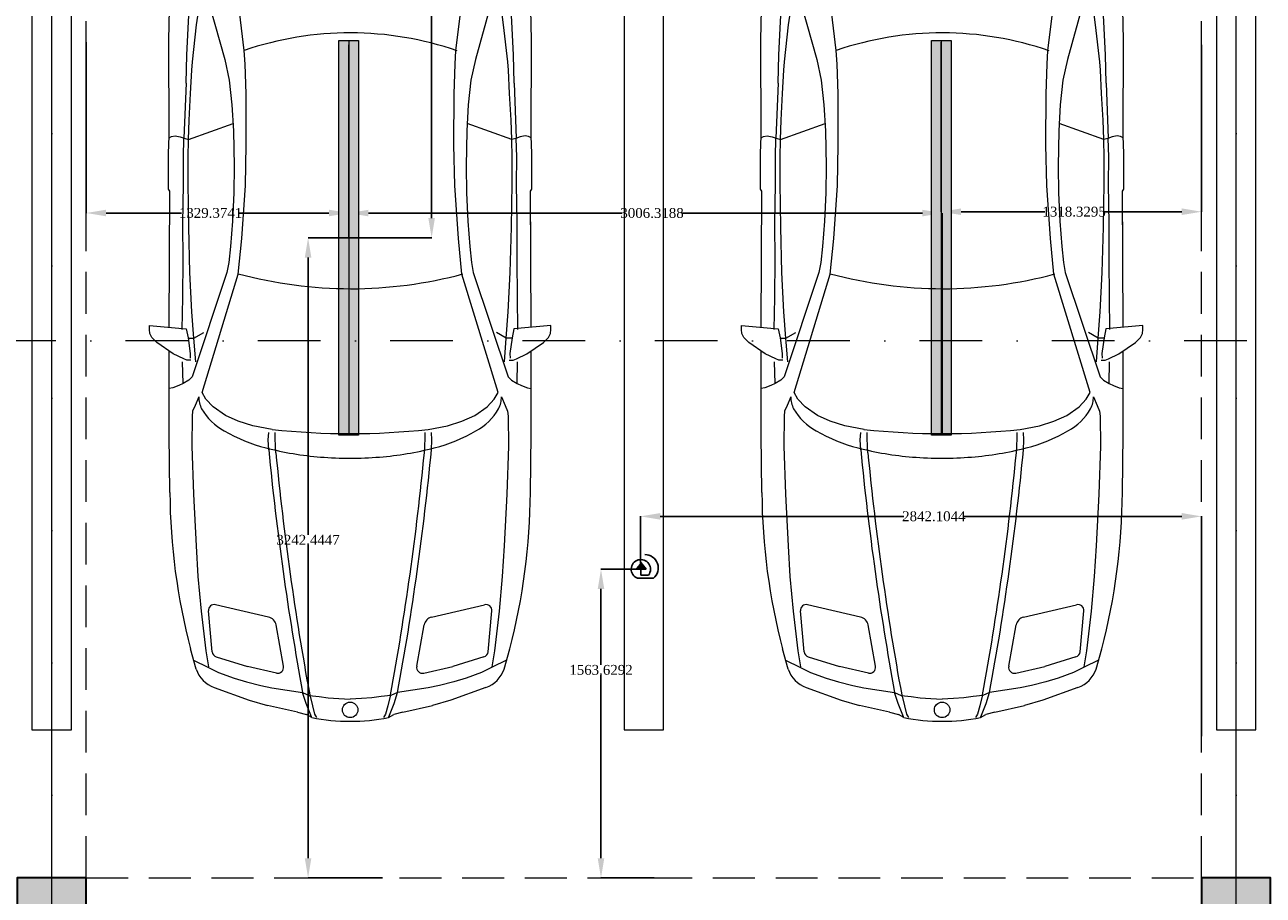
# Model space of a CAD drawing. Header units: inches. Extents: x -177438 to 34922, y -9538 to 55319.
# Tile 45 of 59: x 13632 to 19906, y 11710 to 16119. Entities that reach past the tile are written whole.
import ezdxf
from ezdxf.enums import TextEntityAlignment as Align

# ---------------------------------------------------------------- set-up
doc = ezdxf.new("R2010")
doc.units = ezdxf.units.IN
doc.header["$MEASUREMENT"] = 0
doc.linetypes.add('Dot & Dashed', pattern=[670.277762, 317.5, -176.388889, 0, -176.388874])
doc.linetypes.add('Hidden', pattern=[317.5, 211.666667, -105.833333])
for name, color, linetype in [('- განათება', 7, 'Continuous'), ('Dimensioning - General', 7, 'Continuous'), ('Marker - Section', 7, 'Continuous'), ('Structural - Bearing', 7, 'Continuous'), ('Structural - Grid', 7, 'Continuous')]:
    doc.layers.add(name, color=color, linetype=linetype)
for name, color, linetype, lineweight, true_color in [('Marker - Section_Pen_No__108', 7, 'Continuous', 13, 0xfd8379), ('Structural - Bearing_Pen_No__102', 7, 'Continuous', 13, 0xcccccc), ('Structural - Bearing_Pen_No__161', 7, 'Continuous', 13, 0x6a6a6a), ('Structural - Bearing_Pen_No__28', 7, 'Continuous', 35, 0xa80f02), ('Structural - Bearing_Pen_No__81', 7, 'Continuous', 20, 0x6a6a6a), ('Structural - Grid_Pen_No__81', 7, 'Continuous', 20, 0x6a6a6a)]:
    doc.layers.add(name, color=color, linetype=linetype, lineweight=lineweight, true_color=true_color)
doc.layers.add('New_Interior - Furniture _Pen_No__1', color=7, linetype='Continuous', lineweight=13)
doc.layers.add('Structural - Bearing_Pen_No__20', color=1, linetype='Continuous', lineweight=0)
doc.styles.add('GENERATED_STYLE_3', font='txt')
doc.styles.get("Standard").update_dxf_attribs({"font": 'arial.ttf'})
doc.dimstyles.new('GENERATED_STYLE__2', dxfattribs={"dimtxt": 100, "dimasz": 76, "dimexe": 0.18, "dimexo": 0.0625, "dimgap": 0, "dimtad": 0, "dimtih": 1, "dimtoh": 1, "dimdec": 0, "dimlfac": 0.1, "dimzin": 0, "dimdsep": 46, "dimtxsty": 'GENERATED_STYLE_3', "dimblk": 'ARROWHEAD_5', "dimblk1": 'ARROWHEAD_5', "dimblk2": 'ARROWHEAD_5', "dimcen": 0.09, "dimse1": 1, "dimse2": 1, "dimclrd": 7, "dimclre": 7, "dimclrt": 7, "dimadec": 0, "dimazin": 0, "dimtfac": 1, "dimtdec": 4, "dimtmove": 0, "dimatfit": 3, "dimfxl": 1, "dimtolj": 1, "dimtzin": 0, "dimarcsym": 0})
doc.dimstyles.get("Standard").update_dxf_attribs({"dimtxt": 0.18, "dimasz": 0.18, "dimexe": 0.18, "dimexo": 0.0625, "dimgap": 0.09, "dimtad": 0, "dimtih": 1, "dimtoh": 1, "dimdec": 4, "dimzin": 0, "dimdsep": 46, "dimtxsty": 'Standard', "dimcen": 0.09, "dimadec": 0, "dimazin": 0, "dimtfac": 1, "dimtdec": 4, "dimtofl": 0, "dimtmove": 0, "dimatfit": 3, "dimfxl": 1, "dimtolj": 1, "dimtzin": 0, "dimarcsym": 0})

# ---------------------------------------------------------------- blocks, each defined once
blk = doc.blocks.new('Column_24', base_point=(-17008.8, 32663))
at = {"layer": 'Structural - Bearing_Pen_No__161', "linetype": 'Continuous', "lineweight": 0, "true_color": 0x6a6a6a}
blk.add_hatch(color=251, dxfattribs=at).paths.add_polyline_path([(-16833.8, 32488), (-16833.8, 32838), (-17183.8, 32838), (-17183.8, 32488)])
at = {"layer": 'Structural - Bearing_Pen_No__20', "color": 1, "linetype": 'Continuous', "lineweight": 0}
for p, q in [((-17008.8, 32743), (-17008.8, 32918)), ((-17088.8, 32663), (-17263.8, 32663)), ((-16928.8, 32663), (-16753.8, 32663)), ((-17008.8, 32583), (-17008.8, 32408))]:
    blk.add_line(p, q, dxfattribs=at)
blk.add_point((-17008.8, 32663), dxfattribs=at)
at = {"layer": 'Structural - Bearing_Pen_No__28', "color": 14, "linetype": 'Continuous', "lineweight": 35, "true_color": 0xa80f02, "flags": 128}
blk.add_lwpolyline([(-16833.8, 32488), (-16833.8, 32838), (-17183.8, 32838), (-17183.8, 32488)], close=True, dxfattribs=at)
blk = doc.blocks.new('Column_28', base_point=(-11008.8, 32663))
at = {"layer": 'Structural - Bearing_Pen_No__161', "linetype": 'Continuous', "lineweight": 0, "true_color": 0x6a6a6a}
blk.add_hatch(color=251, dxfattribs=at).paths.add_polyline_path([(-10833.8, 32488), (-10833.8, 32838), (-11183.8, 32838), (-11183.8, 32488)])
at = {"layer": 'Structural - Bearing_Pen_No__20', "color": 1, "linetype": 'Continuous', "lineweight": 0}
for p, q in [((-11008.8, 32743), (-11008.8, 32918)), ((-11088.8, 32663), (-11263.8, 32663)), ((-10928.8, 32663), (-10753.8, 32663)), ((-11008.8, 32583), (-11008.8, 32408))]:
    blk.add_line(p, q, dxfattribs=at)
blk.add_point((-11008.8, 32663), dxfattribs=at)
at = {"layer": 'Structural - Bearing_Pen_No__28', "color": 14, "linetype": 'Continuous', "lineweight": 35, "true_color": 0xa80f02, "flags": 128}
blk.add_lwpolyline([(-10833.8, 32488), (-10833.8, 32838), (-11183.8, 32838), (-11183.8, 32488)], close=True, dxfattribs=at)
blk = doc.blocks.new('Standard grid marker_2')
at = {"layer": 'Structural - Grid_Pen_No__81', "color": 251, "linetype": 'Continuous', "lineweight": 20, "true_color": 0x6a6a6a}
blk.add_line((1000, 0), (27734.9, 0), dxfattribs=at)
at = {"layer": 'Structural - Grid_Pen_No__81', "color": 251, "lineweight": 20, "true_color": 0x6a6a6a, "style": 'GENERATED_STYLE_3'}
for tag, p in [('AC_MarkerText_1_0', (-1.5, -46.7)), ('AC_MarkerText_1_1', (28933.4, -46.7))]:
    blk.add_attdef(tag, text='', height=100, rotation=270, dxfattribs=at).set_placement(p, align=Align.TOP_CENTER)
blk = doc.blocks.new('Parking Place')
at = {"layer": 'New_Interior - Furniture _Pen_No__1', "color": 7, "linetype": 'Continuous', "lineweight": 13, "flags": 128}
for points in [[(1400, 4900), (1600, 4900), (1600, 5100), (1400, 5100)], [(4400, 4900), (4600, 4900), (4600, 5100), (4400, 5100)], [(-100, 0), (100, 0), (100, 5000), (-100, 5000)], [(2900, 0), (3100, 0), (3100, 5000), (2900, 5000)], [(5900, 0), (6100, 0), (6100, 5000), (5900, 5000)]]:
    blk.add_lwpolyline(points, close=True, dxfattribs=at)
blk = doc.blocks.new('Car Symbol 27')
at = {"layer": 'New_Interior - Furniture _Pen_No__1', "color": 7, "linetype": 'Continuous', "lineweight": 13}
for p, q in [((-1983.9, 1016.7), (-2004, 1016.7)), ((-2004, 1016.7), (-1988.6, 830.1)), ((-1964.9, 1014.4), (-1983.9, 1016.7)), ((-1944.8, 1004.3), (-1964.9, 1014.4)), ((-1919.1, 979.7), (-1944.8, 1004.3)), ((-1861.1, 895.8), (-1919.1, 979.7)), ((-3842.3, 905.7), (-4261.3, 866.7)), ((-3606.5, 915.3), (-3842.3, 905.7)), ((-3450, 918.4), (-3606.5, 915.3)), ((-2966.2, 916.5), (-3450, 918.4)), ((-2876.8, 920.8), (-2966.2, 916.5)), ((-2962.8, 904.3), (-2965.1, 886.4)), ((-2965.1, 886.4), (-2960.7, 860.7)), ((-2954.6, 917.1), (-2962.8, 904.3)), ((-2695.9, 920.8), (-2876.8, 920.8)), ((-2685.9, 914), (-2695.9, 920.8)), ((-1998.6, 917.2), (-2684.7, 914.1)), ((-2392, 914.8), (-2530.4, 914.8)), ((-1452.9, 917.2), (-1876.8, 917.1)), ((-1835.5, 843.2), (-1861.1, 895.8)), ((-1700.3, 867.6), (-1689.1, 897.8)), ((-1689.1, 897.8), (-1685.5, 917.1)), ((-1158.3, 913.1), (-1452.9, 917.2)), ((-4482.6, 822.9), (-4559.4, 797.3)), ((-4261.3, 866.7), (-4482.6, 822.9)), ((-3542.9, 819.2), (-3688.1, 810.5)), ((-3376.4, 827.9), (-3542.9, 819.2)), ((-3232.2, 831), (-3376.4, 827.9)), ((-3232.2, 831), (-2953.9, 842)), ((-3044.7, 815.7), (-3179.4, 807.8)), ((-2946.2, 819.4), (-3044.7, 815.7)), ((-2946.2, 819.4), (-3028.5, 593.2)), ((-2960.7, 860.7), (-2951.8, 839.5)), ((-2857.9, 843.8), (-2953.9, 842)), ((-2951.8, 839.5), (-2946.2, 819.4)), ((-2855.6, 820.2), (-2946.2, 819.4)), ((-2721.6, 843.6), (-2857.9, 843.8)), ((-2725.4, 821.1), (-2855.6, 820.2)), ((-2503.2, 817.7), (-2725.4, 821.1)), ((-2518.2, 846.6), (-2721.6, 843.6)), ((-2338.3, 846.3), (-2518.2, 846.6)), ((-2272.6, 811.5), (-2503.2, 817.7)), ((-2146.2, 848.2), (-2338.3, 846.3)), ((-1984.1, 850.2), (-2146.2, 848.2)), ((-1988.6, 830.1), (-1942.8, 821.1)), ((-1942.8, 821.1), (-1863.5, 809.8)), ((-1940.6, 820), (-1940.7, 790.9)), ((-1830, 826.5), (-1835.5, 843.2)), ((-1828.9, 806.4), (-1830, 826.5)), ((-1710.4, 846.4), (-1821, 848.8)), ((-1744, 800.6), (-1728.3, 817.4)), ((-1728.3, 817.4), (-1710.4, 846.4)), ((-1710.4, 846.4), (-1700.3, 867.6)), ((-4559.4, 797.3), (-4613.8, 774.1)), ((-4178.7, 761), (-4464.9, 720.2)), ((-4042.4, 775.3), (-4178.7, 761)), ((-3835.7, 796.2), (-4042.4, 775.3)), ((-3740.8, 755.9), (-3836.9, 731.4)), ((-3688.1, 810.5), (-3835.7, 796.2)), ((-3649.1, 770.2), (-3740.8, 755.9)), ((-3594.3, 778), (-3649.1, 770.2)), ((-3593.2, 767.9), (-3623.4, 751.2)), ((-3528.4, 777.9), (-3593.2, 767.9)), ((-3340.7, 798.8), (-3528.4, 777.9)), ((-3298.8, 802), (-3340.7, 798.8)), ((-3179.4, 807.8), (-3298.8, 802)), ((-2272.8, 623.8), (-1744, 800.6)), ((-2074.4, 801.2), (-2272.6, 811.5)), ((-1940.7, 790.9), (-2074.4, 801.2)), ((-1940.7, 790.9), (-1968.7, 741.8)), ((-1821, 782), (-1940.7, 790.9)), ((-1863.5, 809.8), (-1838.9, 810.8)), ((-1643.5, 767), (-1599.9, 784.8)), ((-1599.9, 784.8), (-1570.8, 798.1)), ((-1570.8, 798.1), (-1546.2, 800.3)), ((-1546.2, 800.3), (-1393.1, 802.3)), ((-1393.1, 802.3), (-1150.7, 794.1)), ((-1150.7, 794.1), (-888.1, 780.2)), ((-888.1, 780.2), (-734, 771.1)), ((-734, 771.1), (-558.6, 755.1)), ((-558.6, 755.1), (-356.4, 731.3)), ((-264.4, 779.9), (-366.4, 808.7)), ((-309.9, 792.7), (-273.7, 720)), ((-4464.9, 720.2), (-4571, 702.5)), ((-3927.4, 711.5), (-3991.2, 681.4)), ((-3836.9, 731.4), (-3927.4, 711.5)), ((-3623.4, 751.2), (-3627.8, 727.5)), ((-3627.8, 727.5), (-3621.3, 709.9)), ((-3621.3, 709.9), (-3352.1, 634.5)), ((-1665.9, 750.2), (-2265.1, 566.8)), ((-1631.2, 730.1), (-1665.9, 750.2)), ((-1593.7, 694.3), (-1631.2, 730.1)), ((-1548.7, 631.6), (-1593.7, 694.3)), ((-352.2, 699.1), (-558.9, 718)), ((-356.4, 731.3), (-275.9, 717.8)), ((-273.7, 720), (-247, 666.3)), ((-4647.2, 561.8), (-4614.1, 671.9)), ((-4159.9, 645.9), (-4625.9, 602)), ((-4088.4, 641.3), (-4159.9, 645.9)), ((-4077.3, 627.9), (-4105.3, 591.1)), ((-4075, 632.4), (-4088.4, 641.3)), ((-4070.6, 617.8), (-4075, 632.4)), ((-3991.2, 681.4), (-4057.1, 642.4)), ((-3352.1, 634.5), (-3247.1, 612)), ((-1519.8, 566.7), (-1548.7, 631.6)), ((-527.7, 412.9), (-590.8, 681.2)), ((-326.2, 678.2), (-276.9, 520.2)), ((-247, 666.3), (-219.2, 588.1)), ((-170.9, 688.4), (-107, 510.6)), ((-4105.3, 591.1), (-4134.4, 557.6)), ((-3398.1, 536.3), (-4070.6, 617.8)), ((-3247.1, 612), (-3122, 598.4)), ((-3122, 598.4), (-2990.8, 591.1)), ((-2990.8, 591.1), (-2812.5, 587.9)), ((-2812.5, 587.9), (-2677.3, 589.9)), ((-2677.3, 589.9), (-2533.2, 596.3)), ((-2533.2, 596.3), (-2404.7, 606.2)), ((-2265, 566.8), (-2445.7, 548.9)), ((-2404.7, 606.2), (-2324.2, 615)), ((-2324.2, 615), (-2272.8, 623.8)), ((-1496.4, 493), (-1519.8, 566.7)), ((-219.2, 588.1), (-200.3, 525.5)), ((-4168, 508.5), (-4205, 441.5)), ((-4134.4, 557.6), (-4168, 508.5)), ((-3328.4, 532.4), (-3398.1, 536.3)), ((-3178.7, 527.2), (-3328.4, 532.4)), ((-2919.6, 526), (-3178.7, 527.2)), ((-2714.5, 530.5), (-2919.6, 526)), ((-2445.7, 548.9), (-2714.5, 530.5)), ((-244, 373.6), (-276.9, 520.2)), ((-200.3, 525.5), (-181.4, 452.8)), ((-107, 510.6), (-80.3, 418)), ((-1478.7, 395.7), (-1496.4, 493)), ((-181.4, 452.8), (-170.3, 395.8)), ((-1426.2, 414.6), (-1463, 412.5)), ((-1440.4, 380.1), (-1463, 380.1)), ((-1386.8, 378.5), (-1440.4, 380.1)), ((-1374.8, 412.3), (-1426.2, 414.6)), ((-1360, 376.2), (-1386.8, 378.5)), ((-170.3, 395.8), (-146, 240.5)), ((-46.5, 267.1), (-80.3, 418)), ((-278.6, 337.5), (-487.9, 375.2)), ((-46.5, 267.1), (-35, 221.2)), ((-146, 240.5), (-131.5, 206.9)), ((-89.5, 222.8), (-146, 240.5)), ((-133.7, 204.7), (-77.9, 191.2)), ((-131.5, 206.9), (-124.9, 156.6)), ((-23.1, 195.6), (-89.5, 222.8)), ((-77.9, 191.2), (-36.6, 180)), ((-18.7, 194.4), (-35, 221.2)), ((-124.9, 156.6), (-118.3, 110.8)), ((-36.6, 180), (-18.7, 169.9)), ((-118.3, 110.8), (-115, 57.2)), ((-115, 57.2), (-112.5, 0)), ((-118.3, -110.8), (-115, -57.2)), ((-115, -57.2), (-112.5, 0)), ((-124.9, -156.6), (-118.3, -110.8)), ((-131.5, -206.9), (-124.9, -156.6)), ((-77.9, -191.2), (-36.6, -180)), ((-36.6, -180), (-18.7, -169.9)), ((-170.3, -395.8), (-146, -240.5)), ((-146, -240.5), (-131.5, -206.9)), ((-89.5, -222.8), (-146, -240.5)), ((-133.7, -204.7), (-77.9, -191.2)), ((-23.1, -195.6), (-89.5, -222.8)), ((-46.5, -267.1), (-35, -221.2)), ((-18.7, -194.4), (-35, -221.2)), ((-46.5, -267.1), (-80.3, -418)), ((-1360, -376.2), (-1386.8, -378.5)), ((-278.6, -337.5), (-487.9, -375.2)), ((-244, -373.6), (-276.9, -520.2)), ((-1478.7, -395.7), (-1496.4, -493)), ((-1440.4, -380.1), (-1463, -380.1)), ((-1426.2, -414.6), (-1463, -412.5)), ((-1386.8, -378.5), (-1440.4, -380.1)), ((-1374.8, -412.3), (-1426.2, -414.6)), ((-527.7, -412.9), (-590.8, -681.2)), ((-181.4, -452.8), (-170.3, -395.8)), ((-107, -510.6), (-80.3, -418)), ((-4168, -508.5), (-4205, -441.5)), ((-1496.4, -493), (-1519.8, -566.7)), ((-200.3, -525.5), (-181.4, -452.8)), ((-4647.2, -561.8), (-4614.1, -671.9)), ((-4134.4, -557.6), (-4168, -508.5)), ((-4105.3, -591.1), (-4134.4, -557.6)), ((-3398.1, -536.3), (-4070.6, -617.8)), ((-3328.4, -532.4), (-3398.1, -536.3)), ((-3178.7, -527.2), (-3328.4, -532.4)), ((-2919.6, -526), (-3178.7, -527.2)), ((-2714.5, -530.5), (-2919.6, -526)), ((-2445.7, -548.9), (-2714.5, -530.5)), ((-2265, -566.8), (-2445.7, -548.9)), ((-326.2, -678.2), (-276.9, -520.2)), ((-219.2, -588.1), (-200.3, -525.5)), ((-170.9, -688.4), (-107, -510.6)), ((-4159.9, -645.9), (-4625.9, -602)), ((-4077.3, -627.9), (-4105.3, -591.1)), ((-4070.6, -617.8), (-4075, -632.4)), ((-3352.1, -634.5), (-3247.1, -612)), ((-3247.1, -612), (-3122, -598.4)), ((-3122, -598.4), (-2990.8, -591.1)), ((-2946.2, -819.4), (-3028.5, -593.2)), ((-2990.8, -591.1), (-2812.5, -587.9)), ((-2812.5, -587.9), (-2677.3, -589.9)), ((-2677.3, -589.9), (-2533.2, -596.3)), ((-2533.2, -596.3), (-2404.7, -606.2)), ((-2404.7, -606.2), (-2324.2, -615)), ((-2324.2, -615), (-2272.8, -623.8)), ((-2272.8, -623.8), (-1744, -800.6)), ((-1665.9, -750.2), (-2265.1, -566.8)), ((-1519.8, -566.7), (-1548.7, -631.6)), ((-247, -666.3), (-219.2, -588.1)), ((-4088.4, -641.3), (-4159.9, -645.9)), ((-4075, -632.4), (-4088.4, -641.3)), ((-3991.2, -681.4), (-4057.1, -642.4)), ((-3927.4, -711.5), (-3991.2, -681.4)), ((-3621.3, -709.9), (-3352.1, -634.5)), ((-1548.7, -631.6), (-1593.7, -694.3)), ((-273.7, -720), (-247, -666.3)), ((-4464.9, -720.2), (-4571, -702.5)), ((-4178.7, -761), (-4464.9, -720.2)), ((-3836.9, -731.4), (-3927.4, -711.5)), ((-3740.8, -755.9), (-3836.9, -731.4)), ((-3627.8, -727.5), (-3621.3, -709.9)), ((-3623.4, -751.2), (-3627.8, -727.5)), ((-3593.2, -767.9), (-3623.4, -751.2)), ((-1940.7, -790.9), (-1968.7, -741.8)), ((-1631.2, -730.1), (-1665.9, -750.2)), ((-1593.7, -694.3), (-1631.2, -730.1)), ((-352.2, -699.1), (-558.9, -718)), ((-558.6, -755.1), (-356.4, -731.3)), ((-356.4, -731.3), (-275.9, -717.8)), ((-309.9, -792.7), (-273.7, -720)), ((-4559.4, -797.3), (-4613.8, -774.1)), ((-4482.6, -822.9), (-4559.4, -797.3)), ((-4042.4, -775.3), (-4178.7, -761)), ((-3835.7, -796.2), (-4042.4, -775.3)), ((-3688.1, -810.5), (-3835.7, -796.2)), ((-3649.1, -770.2), (-3740.8, -755.9)), ((-3542.9, -819.2), (-3688.1, -810.5)), ((-3594.3, -778), (-3649.1, -770.2)), ((-3528.4, -777.9), (-3593.2, -767.9)), ((-3340.7, -798.8), (-3528.4, -777.9)), ((-3298.8, -802), (-3340.7, -798.8)), ((-3179.4, -807.8), (-3298.8, -802)), ((-3044.7, -815.7), (-3179.4, -807.8)), ((-2272.6, -811.5), (-2503.2, -817.7)), ((-2074.4, -801.2), (-2272.6, -811.5)), ((-1940.7, -790.9), (-2074.4, -801.2)), ((-1942.8, -821.1), (-1863.5, -809.8)), ((-1821, -782), (-1940.7, -790.9)), ((-1940.6, -820), (-1940.7, -790.9)), ((-1863.5, -809.8), (-1838.9, -810.8)), ((-1828.9, -806.4), (-1830, -826.5)), ((-1744, -800.6), (-1728.3, -817.4)), ((-1643.5, -767), (-1599.9, -784.8)), ((-1599.9, -784.8), (-1570.8, -798.1)), ((-1570.8, -798.1), (-1546.2, -800.3)), ((-1546.2, -800.3), (-1393.1, -802.3)), ((-1393.1, -802.3), (-1150.7, -794.1)), ((-1150.7, -794.1), (-888.1, -780.2)), ((-888.1, -780.2), (-734, -771.1)), ((-734, -771.1), (-558.6, -755.1)), ((-264.4, -779.9), (-366.4, -808.7)), ((-4261.3, -866.7), (-4482.6, -822.9)), ((-3842.3, -905.7), (-4261.3, -866.7)), ((-3376.4, -827.9), (-3542.9, -819.2)), ((-3232.2, -831), (-3376.4, -827.9)), ((-3232.2, -831), (-2953.9, -842)), ((-2946.2, -819.4), (-3044.7, -815.7)), ((-2965.1, -886.4), (-2960.7, -860.7)), ((-2960.7, -860.7), (-2953.9, -841)), ((-2953.9, -841), (-2946.2, -819.4)), ((-2857.9, -843.8), (-2953.9, -842)), ((-2855.6, -820.2), (-2946.2, -819.4)), ((-2721.6, -843.6), (-2857.9, -843.8)), ((-2725.4, -821.1), (-2855.6, -820.2)), ((-2503.2, -817.7), (-2725.4, -821.1)), ((-2518.2, -846.6), (-2721.6, -843.6)), ((-2338.3, -846.3), (-2518.2, -846.6)), ((-2146.2, -848.2), (-2338.3, -846.3)), ((-1984.1, -850.2), (-2146.2, -848.2)), ((-2004, -1016.7), (-1988.6, -830.1)), ((-1988.6, -830.1), (-1942.8, -821.1)), ((-1835.5, -843.2), (-1861.1, -895.8)), ((-1830, -826.5), (-1835.5, -843.2)), ((-1710.4, -846.4), (-1821, -848.8)), ((-1728.3, -817.4), (-1710.4, -846.4)), ((-1710.4, -846.4), (-1700.3, -867.6)), ((-1700.3, -867.6), (-1689.1, -897.8)), ((-3606.5, -915.3), (-3842.3, -905.7)), ((-3450, -918.4), (-3606.5, -915.3)), ((-2966.2, -916.5), (-3450, -918.4)), ((-2876.8, -920.8), (-2966.2, -916.5)), ((-2962.8, -904.3), (-2965.1, -886.4)), ((-2954.6, -917.1), (-2962.8, -904.3)), ((-2695.9, -920.8), (-2876.8, -920.8)), ((-2685.9, -914), (-2695.9, -920.8)), ((-1998.6, -917.2), (-2684.7, -914.1)), ((-1861.1, -895.8), (-1919.1, -979.7)), ((-1452.9, -917.2), (-1876.8, -917.1)), ((-1689.1, -897.8), (-1685.5, -917.1)), ((-1158.3, -913.1), (-1452.9, -917.2)), ((-1919.1, -979.7), (-1944.8, -1004.3)), ((-1983.9, -1016.7), (-2004, -1016.7)), ((-1964.9, -1014.4), (-1983.9, -1016.7)), ((-1944.8, -1004.3), (-1964.9, -1014.4))]:
    blk.add_line(p, q, dxfattribs=at)
blk.add_circle((-57.9, 0), 39.1, dxfattribs=at)
for centre, radius, start, end in [((-1180, -2307.9), 3221, 75.36916, 89.61475), ((-4414.7, 561.8), 296, 137.75303, 164.57297), ((-4582.5, 705.3), 75.7, 116.25641, 132.7691), ((-4592, 723), 55.5, 112.99171, 115.54645), ((-4422.6, 614.3), 200, 102.99813, 163.26146), ((-1643.5, 634.9), 132, 62.67134, 90), ((-312.1, 637.7), 150, 19.75545, 71.47088), ((-1726.3, 499.8), 290.3, 28.34945, 60.37994), ((-561.6, 688.1), 30, 84.78088, 193.23643), ((-354.9, 669.2), 30, 17.33175, 84.78183), ((-3475.6, 243.3), 1287.3, 162.02808, 171.98842), ((-2192.2, 222.3), 832.4, 14.17197, 29.93663), ((-4369.4, 3.8), 2178.3, 344.82831, 15.10448), ((-1944.4, 0), 2760.6, 168.25766, 191.74236), ((-1824.2, 0), 1662.8, 160.97668, 198.81628), ((-2728.8, 0), 1540.8, 163.34768, 196.65231), ((-2142.2, 34.3), 2636.9, 171.5296, 177.69036), ((-5076.2, 0), 3619.2, 353.72275, 6.27725), ((-2877.3, 33.6), 1542.9, 4.31369, 14.73835), ((-2771.5, -14053.9), 14533.5, 79.59238, 84.48533), ((-479.1, 424.4), 50, 193.23683, 259.79265), ((-2753.7, -14059.8), 14503.1, 79.59238, 84.48533), ((-273.3, 367), 30, 259.79184, 12.65608), ((-1021.6, 0), 1021.6, 349.02719, 10.97288), ((-1532.9, 0), 3247.1, 177.51962, 180.00085), ((-3210.7, 0), 1877.9, 355.42992, 4.56993), ((-1505.4, 0), 3274.6, 179.99999, 180.16706), ((-1731, -5.1), 3049, 180.08431, 185.67459), ((-2877.3, -33.6), 1542.9, 345.26146, 355.68616), ((-2771.5, 14053.9), 14533.5, 275.51468, 280.40763), ((-2753.7, 14059.8), 14503.1, 275.51468, 280.40763), ((-2887.2, -128.9), 1886.2, 185.40305, 193.11311), ((-479.1, -424.4), 50, 100.20739, 166.76344), ((-273.3, -367), 30, 347.34436, 100.20808), ((-2192.2, -222.3), 832.4, 330.06304, 345.82785), ((-4110.2, -426.5), 627.7, 191.99187, 208.13274), ((-4422.6, -614.3), 200, 196.73854, 257.00187), ((-1726.3, -499.8), 290.3, 299.61936, 331.65022), ((-561.6, -688.1), 30, 166.76402, 275.21908), ((-354.9, -669.2), 30, 275.21817, 342.66825), ((-312.1, -637.7), 150, 288.52909, 340.24455), ((-4489.4, -620.3), 202.1, 210.34692, 218.91286), ((-4557.5, -675.7), 114.3, 218.74756, 231.27811), ((-1643.5, -634.9), 132, 269.99959, 297.32769), ((-4587, -712.5), 67.2, 231.27361, 246.53558), ((-1180, 2307.9), 3221, 270.38525, 284.63084)]:
    blk.add_arc(centre, radius, start, end, dxfattribs=at)
blk = doc.blocks.new('Beam_3', base_point=(-11008.8, 14663))
at = {"layer": 'Structural - Bearing_Pen_No__102', "color": 254, "linetype": 'Hidden', "lineweight": 13, "true_color": 0xcccccc}
blk.add_line((-11183.8, 32838), (-11183.8, 38888), dxfattribs=at)
at = {"layer": 'Structural - Bearing_Pen_No__81', "color": 251, "linetype": 'Dot & Dashed', "lineweight": 20, "true_color": 0x6a6a6a}
blk.add_line((-11008.8, 14663), (-11008.8, 39096.2), dxfattribs=at)
blk = doc.blocks.new('Beam_4', base_point=(-17008.8, 14663))
at = {"layer": 'Structural - Bearing_Pen_No__102', "color": 254, "linetype": 'Hidden', "lineweight": 13, "true_color": 0xcccccc}
blk.add_line((-16833.8, 32838), (-16833.8, 38888), dxfattribs=at)
at = {"layer": 'Structural - Bearing_Pen_No__81', "color": 251, "linetype": 'Dot & Dashed', "lineweight": 20, "true_color": 0x6a6a6a}
blk.add_line((-17008.8, 14663), (-17008.8, 39096.2), dxfattribs=at)
blk = doc.blocks.new('Beam_13', base_point=(-47008.8, 32663))
at = {"layer": 'Structural - Bearing_Pen_No__102', "color": 254, "linetype": 'Hidden', "lineweight": 13, "true_color": 0xcccccc}
blk.add_line((-16833.8, 32838), (-11183.8, 32838), dxfattribs=at)
blk = doc.blocks.new('ARROWHEAD_5')
at = {"linetype": 'Continuous', "lineweight": 0}
blk.add_hatch(color=0, dxfattribs=at).paths.add_polyline_path([(-1, 0.2679), (0, 0), (-1, -0.2679)])
at = {"color": 0, "linetype": 'Continuous', "lineweight": 0}
blk.add_line((0, 0), (-1, 0), dxfattribs=at)
blk = doc.blocks.new('*D206')
at = {"layer": 'Defpoints', "color": 0, "linetype": 'Continuous', "transparency": 16777216}
for p in [(-16406.3, 19097.3), (31943.7, 18197.3), (-16406.3, 11797.3)]:
    blk.add_point(p, dxfattribs=at)
at = {"layer": 'Dimensioning - General', "color": 7, "linetype": 'Continuous', "lineweight": -2, "transparency": 16777216}
for p, q in [((-16330.3, 19097.3), (7571.2, 19097.3)), ((31867.7, 19097.3), (7923.5, 19097.3))]:
    blk.add_line(p, q, dxfattribs=at)
at = {"layer": 'Dimensioning - General', "color": 7, "linetype": 'Continuous', "lineweight": -2, "transparency": 16777216, "xscale": 76.00000000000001, "yscale": 76.00000000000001, "zscale": 76.00000000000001, "rotation": 180}
blk.add_blockref('ARROWHEAD_5', (-16406.3, 19097.3), dxfattribs=at)
at = {"layer": 'Dimensioning - General', "color": 7, "linetype": 'Continuous', "lineweight": -2, "transparency": 16777216, "xscale": 76.00000000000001, "yscale": 76.00000000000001, "zscale": 76.00000000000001}
blk.add_blockref('ARROWHEAD_5', (31943.7, 19097.3), dxfattribs=at)
at = {"layer": 'Dimensioning - General', "color": 7, "linetype": 'Continuous', "lineweight": 13, "transparency": 16777216, "insert": (7747.4, 19097.3), "char_height": 100, "attachment_point": 5, "style": 'GENERATED_STYLE_3'}
blk.add_mtext('\\A1;4835', dxfattribs=at)
blk = doc.blocks.new('Cutting Plane_2', base_point=(3944.3, 35559.3))
at = {"layer": 'Marker - Section_Pen_No__108', "color": 11, "linetype": 'Dot & Dashed', "lineweight": 13, "true_color": 0xfd8379}
blk.add_line((3794.3, 35559.3), (-19947.3, 35559.3), dxfattribs=at)
blk = doc.blocks.new('მოძრაობის დეტექტორი')
at = {"layer": '- განათება'}
h = blk.add_hatch(color=6, dxfattribs=at)
h.dxf.hatch_style = 1
h.paths.add_polyline_path([(-100, -1), (1, -123), (100, 1)])
at = {"layer": '- განათება', "color": 6}
for p, q in [((-100, -1), (100, 1)), ((-58, 165), (233, 165)), ((0, 106), (143, 106)), ((1, -123), (100, 1))]:
    blk.add_line(p, q, dxfattribs=at)
blk.add_lwpolyline([(0, 0), (0, 106)], dxfattribs=at)
for centre, radius, start, end in [((3, 0), 176, 110.3272, 37.1447), ((77, -23), 245, 270.0765, 50.2358)]:
    blk.add_arc(centre, radius, start, end, dxfattribs=at)
blk = doc.blocks.new('მოძრაობის დედექტორი')
at = {"layer": '- განათება', "color": 6}
blk.add_blockref('მოძრაობის დეტექტორი', (0, 0), dxfattribs=at)
blk = doc.blocks.new('*D912')
at = {"layer": '- განათება', "color": 0, "lineweight": -2, "transparency": 16777216}
for p, q in [((15125, 17847.3), (15693.6, 17847.3)), ((15693.4, 17747.3), (15693.4, 17006.9)), ((15693.4, 15139.7), (15693.4, 16955.6)), ((15273.2, 15039.7), (15693.6, 15039.7))]:
    blk.add_line(p, q, dxfattribs=at)
at = {"layer": '- განათება', "color": 0, "transparency": 16777216}
for points in [[(15676.7, 17747.3), (15710.1, 17747.3), (15693.4, 17847.3)], [(15676.7, 15139.7), (15710.1, 15139.7), (15693.4, 15039.7)]]:
    blk.add_solid(points, dxfattribs=at)
at = {"layer": 'Defpoints', "color": 0, "transparency": 16777216}
for p in [(15124.9, 17847.3), (15693.4, 17847.3), (15273.1, 15039.7)]:
    blk.add_point(p, dxfattribs=at)
at = {"layer": '- განათება', "color": 0, "transparency": 16777216, "insert": (15693.4, 16981.2), "char_height": 50, "attachment_point": 5}
blk.add_mtext('\\A1;{\\fSylfaen|b0|i0|c0|p18;2807.5553}', dxfattribs=at)
blk = doc.blocks.new('*D913')
at = {"layer": '- განათება', "color": 0, "lineweight": -2, "transparency": 16777216}
for p, q in [((15273.1, 15039.8), (15273.1, 15165)), ((15373.1, 15164.8), (16658.4, 15164.8)), ((18179.4, 15164.8), (16961.4, 15164.8)), ((18279.4, 14047.7), (18279.4, 15165))]:
    blk.add_line(p, q, dxfattribs=at)
at = {"layer": '- განათება', "color": 0, "transparency": 16777216}
for points in [[(15373.1, 15181.5), (15373.1, 15148.2), (15273.1, 15164.8)], [(18179.4, 15181.5), (18179.4, 15148.2), (18279.4, 15164.8)]]:
    blk.add_solid(points, dxfattribs=at)
at = {"layer": 'Defpoints', "color": 0, "transparency": 16777216}
for p in [(15273.1, 15164.8), (15273.1, 15039.7), (18279.4, 14047.6)]:
    blk.add_point(p, dxfattribs=at)
at = {"layer": '- განათება', "color": 0, "transparency": 16777216, "insert": (16809.9, 15164.8), "char_height": 50, "attachment_point": 5}
blk.add_mtext('\\A1;{\\fSylfaen|b0|i0|c0|p18;3006.3188}', dxfattribs=at)
blk = doc.blocks.new('*D914')
at = {"layer": '- განათება', "color": 0, "lineweight": -2, "transparency": 16777216}
for p, q in [((15273, 15039.7), (15067.2, 15039.7)), ((15067.4, 14939.7), (15067.4, 13535.1)), ((15067.4, 11897.3), (15067.4, 13483.9)), ((15444.4, 11797.3), (15067.2, 11797.3))]:
    blk.add_line(p, q, dxfattribs=at)
at = {"layer": '- განათება', "color": 0, "transparency": 16777216}
for points in [[(15050.7, 14939.7), (15084.1, 14939.7), (15067.4, 15039.7)], [(15050.7, 11897.3), (15084.1, 11897.3), (15067.4, 11797.3)]]:
    blk.add_solid(points, dxfattribs=at)
at = {"layer": 'Defpoints', "color": 0, "transparency": 16777216}
for p in [(15067.4, 15039.7), (15273.1, 15039.7), (15444.5, 11797.3)]:
    blk.add_point(p, dxfattribs=at)
at = {"layer": '- განათება', "color": 0, "transparency": 16777216, "insert": (15067.4, 13509.5), "char_height": 50, "attachment_point": 5}
blk.add_mtext('\\A1;{\\fSylfaen|b0|i0|c0|p18;3242.4447}', dxfattribs=at)
blk = doc.blocks.new('*D915')
at = {"layer": '- განათება', "color": 0, "lineweight": -2, "transparency": 16777216}
for p, q in [((13943.7, 16030.9), (13943.7, 15165)), ((15273.1, 16017.7), (15273.1, 15165)), ((14043.7, 15165.2), (14426.5, 15165.2)), ((15173.1, 15165.2), (14720.3, 15165.2))]:
    blk.add_line(p, q, dxfattribs=at)
at = {"layer": '- განათება', "color": 0, "transparency": 16777216}
for points in [[(14043.7, 15181.9), (14043.7, 15148.6), (13943.7, 15165.2)], [(15173.1, 15181.9), (15173.1, 15148.6), (15273.1, 15165.2)]]:
    blk.add_solid(points, dxfattribs=at)
at = {"layer": 'Defpoints', "color": 0, "transparency": 16777216}
for p in [(13943.7, 16030.9), (15273.1, 16017.7), (13943.7, 15165.2)]:
    blk.add_point(p, dxfattribs=at)
at = {"layer": '- განათება', "color": 0, "transparency": 16777216, "insert": (14573.4, 15165.2), "char_height": 50, "attachment_point": 5}
blk.add_mtext('\\A1;{\\fSylfaen|b0|i0|c0|p18;1329.3741}', dxfattribs=at)
blk = doc.blocks.new('*D916')
at = {"layer": '- განათება', "color": 0, "lineweight": -2, "transparency": 16777216}
for p, q in [((18275.4, 16030.9), (18275.4, 15171.5)), ((19593.7, 16017.7), (19593.7, 15171.5)), ((18375.4, 15171.7), (18799.6, 15171.7)), ((19493.7, 15171.7), (19096.7, 15171.7))]:
    blk.add_line(p, q, dxfattribs=at)
at = {"layer": '- განათება', "color": 0, "transparency": 16777216}
for points in [[(18375.4, 15188.4), (18375.4, 15155.1), (18275.4, 15171.7)], [(19493.7, 15188.4), (19493.7, 15155.1), (19593.7, 15171.7)]]:
    blk.add_solid(points, dxfattribs=at)
at = {"layer": 'Defpoints', "color": 0, "transparency": 16777216}
for p in [(18275.4, 16030.9), (19593.7, 16017.7), (18275.4, 15171.7)]:
    blk.add_point(p, dxfattribs=at)
at = {"layer": '- განათება', "color": 0, "transparency": 16777216, "insert": (18948.2, 15171.7), "char_height": 50, "attachment_point": 5}
blk.add_mtext('\\A1;{\\fSylfaen|b0|i0|c0|p18;1318.3295}', dxfattribs=at)
blk = doc.blocks.new('*D1030')
at = {"layer": '- განათება', "color": 0, "lineweight": -2, "transparency": 16777216}
for p, q in [((16751.6, 13361), (16751.6, 13629)), ((16851.6, 13628.8), (18084.8, 13628.8)), ((19493.7, 13628.8), (18390.2, 13628.8)), ((19593.7, 12515), (19593.7, 13629))]:
    blk.add_line(p, q, dxfattribs=at)
at = {"layer": '- განათება', "color": 0, "transparency": 16777216}
for points in [[(16851.6, 13645.5), (16851.6, 13612.1), (16751.6, 13628.8)], [(19493.7, 13645.5), (19493.7, 13612.1), (19593.7, 13628.8)]]:
    blk.add_solid(points, dxfattribs=at)
at = {"layer": 'Defpoints', "color": 0, "transparency": 16777216}
for p in [(16751.6, 13628.8), (16751.6, 13360.9), (19593.7, 12514.9)]:
    blk.add_point(p, dxfattribs=at)
at = {"layer": '- განათება', "color": 0, "transparency": 16777216, "insert": (18237.5, 13628.8), "char_height": 50, "attachment_point": 5}
blk.add_mtext('\\A1;{\\fSylfaen|b0|i0|c0|p18;2842.1044}', dxfattribs=at)
blk = doc.blocks.new('*D1031')
at = {"layer": '- განათება', "color": 0, "lineweight": -2, "transparency": 16777216}
for p, q in [((16752.3, 13360.9), (16551.2, 13360.9)), ((16551.3, 13260.9), (16551.3, 12876.5)), ((16551.3, 11897.3), (16551.3, 12825.1)), ((16821.4, 11797.3), (16551.2, 11797.3))]:
    blk.add_line(p, q, dxfattribs=at)
at = {"layer": '- განათება', "color": 0, "transparency": 16777216}
for points in [[(16534.7, 13260.9), (16568, 13260.9), (16551.3, 13360.9)], [(16534.7, 11897.3), (16568, 11897.3), (16551.3, 11797.3)]]:
    blk.add_solid(points, dxfattribs=at)
at = {"layer": 'Defpoints', "color": 0, "transparency": 16777216}
for p in [(16551.3, 13360.9), (16752.4, 13360.9), (16821.5, 11797.3)]:
    blk.add_point(p, dxfattribs=at)
at = {"layer": '- განათება', "color": 0, "transparency": 16777216, "insert": (16551.3, 12850.8), "char_height": 50, "attachment_point": 5}
blk.add_mtext('\\A1;{\\fSylfaen|b0|i0|c0|p18;1563.6292}', dxfattribs=at)

msp = doc.modelspace()

# ---------------------------------------------------------------- block references
at = {"layer": 'New_Interior - Furniture _Pen_No__1', "color": 7, "linetype": 'Continuous', "lineweight": 13, "zscale": 1000}
for p in [(7768.71602, 12547.28394), (13768.71602, 12547.28394)]:
    msp.add_blockref('Parking Place', p, dxfattribs=at)
at = {"layer": 'New_Interior - Furniture _Pen_No__1', "color": 7, "linetype": 'Continuous', "lineweight": 13, "zscale": 1000, "rotation": 270}
for p in [(15280.34368, 12590.61141), (18279.40906, 12590.61141)]:
    msp.add_blockref('Car Symbol 27', p, dxfattribs=at)
at = {"layer": 'Structural - Bearing', "color": 254, "lineweight": 13, "true_color": 0xcccccc}
for name, p in [('Beam_4', (13768.71602, -6377.71606)), ('Beam_3', (19768.71602, -6377.71606)), ('Beam_13', (-16231.28398, 11622.28394))]:
    msp.add_blockref(name, p, dxfattribs=at)
at = {"layer": 'Structural - Bearing', "color": 14, "lineweight": 35, "true_color": 0xa80f02}
for name, p in [('Column_24', (13768.71602, 11622.28394)), ('Column_28', (19768.71602, 11622.28394))]:
    msp.add_blockref(name, p, dxfattribs=at)
at = {"layer": 'Structural - Grid', "color": 8, "linetype": 'Continuous', "lineweight": 15, "zscale": 1000, "rotation": 90}
for p in [(13768.71602, -9337.64184), (19768.71602, -9337.64184)]:
    msp.add_blockref('Standard grid marker_2', p, dxfattribs=at)

# ---------------------------------------------------------------- dimensions: what is measured, and where the dimension line sits
at = {"layer": '- განათება', "color": 1}
for base, p1, p2, angle, picture, middle in [((15693.3890411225, 17847.2839392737), (15273.0901571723, 15039.7286873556), (15124.8890411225, 17847.2839392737), 90, '*D912', (15693.3890411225, 16981.2270741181)), ((13943.71602, 15165.22707), (15273.09016, 16017.72707), (13943.71602, 16030.94475), 180, '*D915', (14573.38904, 15165.22707)), ((18275.3865, 15171.72707), (19593.71602, 16017.72707), (18275.3865, 16030.94475), 180, '*D916', (18948.17048, 15171.72707))]:
    dim = msp.add_linear_dim(base=base, p1=p1, p2=p2, angle=angle, text='{\\fSylfaen|b0|i0|c0|p18;<>}', dimstyle='Standard', override={"dimtxt": 50, "dimasz": 100}, dxfattribs=at)
    dim.commit()
    dim.dimension.update_dxf_attribs({"geometry": picture, "text_midpoint": middle, "dimtype": 160})
at = {"layer": 'Dimensioning - General', "color": 7, "linetype": 'Continuous', "lineweight": 13}
dim = msp.add_linear_dim(base=(-16406.28398, 19097.28394), p1=(31943.71602, 18197.28394), p2=(-16406.28398, 11797.28394), angle=180, dimstyle='GENERATED_STYLE__2', dxfattribs=at)
dim.commit()
dim.dimension.update_dxf_attribs({"geometry": '*D206', "text_midpoint": (7747.35252, 19097.28394), "dimtype": 160})

# ---------------------------------------------------------------- next in the draw order: block references
at = {"layer": 'Marker - Section', "color": 11, "lineweight": 13, "true_color": 0xfd8379}
msp.add_blockref('Cutting Plane_2', (34721.7883, 14518.59888), dxfattribs=at)

# ---------------------------------------------------------------- next in the draw order: hatches: boundary and pattern name
at = {"layer": '- განათება', "linetype": 'Continuous', "lineweight": 0, "true_color": 0xbfbf00}
for points in [[(15223.09016, 16039.72869), (15323.09016, 16039.72869), (15323.09016, 14039.72869), (15223.09016, 14039.72869)], [(18225.3865, 16039.72869), (18325.3865, 16039.72869), (18325.3865, 14039.72869), (18225.3865, 14039.72869)]]:
    msp.add_hatch(color=52, dxfattribs=at).paths.add_polyline_path(points)

# ---------------------------------------------------------------- next in the draw order: linework, layer by layer
at = {"layer": '- განათება', "color": 7, "linetype": 'Continuous', "lineweight": 13}
for p, q in [((15273.09016, 16039.72869), (15273.09016, 14039.72869)), ((18275.3865, 16039.72869), (18275.3865, 14039.72869))]:
    msp.add_line(p, q, dxfattribs=at)
at = {"layer": '- განათება', "color": 8, "linetype": 'Continuous', "lineweight": 15, "flags": 128}
for points in [[(15223.09016, 16039.72869), (15323.09016, 16039.72869), (15323.09016, 14039.72869), (15223.09016, 14039.72869)], [(18225.3865, 16039.72869), (18325.3865, 16039.72869), (18325.3865, 14039.72869), (18225.3865, 14039.72869)]]:
    msp.add_lwpolyline(points, close=True, dxfattribs=at)

# ---------------------------------------------------------------- next in the draw order: block references
at = {"layer": '- განათება', "color": 6, "xscale": -0.2773570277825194, "yscale": 0.2773570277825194, "zscale": 0.2773570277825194, "rotation": 180}
msp.add_blockref('მოძრაობის დედექტორი', (16752.37724, 13360.91315), dxfattribs=at)

# ---------------------------------------------------------------- next in the draw order: dimensions: what is measured, and where the dimension line sits
at = {"layer": '- განათება', "color": 1}
for base, p1, p2, angle, picture, middle in [((15273.09016, 15164.84707), (18279.40894, 14047.62931), (15273.09016, 15039.72869), 180, '*D913', (16809.8666, 15164.84707)), ((15067.3890411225, 15039.7286873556), (15444.5, 11797.2839392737), (15273.0901571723, 15039.7286873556), 90, '*D914', (15067.3890411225, 13509.5)), ((16551.3348, 13360.91315), (16821.5, 11797.28394), (16752.37724, 13360.91315), 90, '*D1031', (16551.3348, 12850.78394))]:
    dim = msp.add_linear_dim(base=base, p1=p1, p2=p2, angle=angle, text='{\\fSylfaen|b0|i0|c0|p18;<>}', dimstyle='Standard', override={"dimtxt": 50, "dimasz": 100}, dxfattribs=at)
    dim.commit()
    dim.dimension.update_dxf_attribs({"geometry": picture, "text_midpoint": middle, "dimtype": 160})
dim = msp.add_linear_dim(base=(16751.61161, 13628.78394), p1=(19593.71602, 12514.91315), p2=(16751.61161, 13360.89872), text='{\\fSylfaen|b0|i0|c0|p18;<>}', dimstyle='Standard', override={"dimtxt": 50, "dimasz": 100}, dxfattribs=at)
dim.commit()
dim.dimension.update_dxf_attribs({"geometry": '*D1030', "text_midpoint": (18237.5, 13628.78394), "dimtype": 160})

doc.saveas('drawing.dxf')
